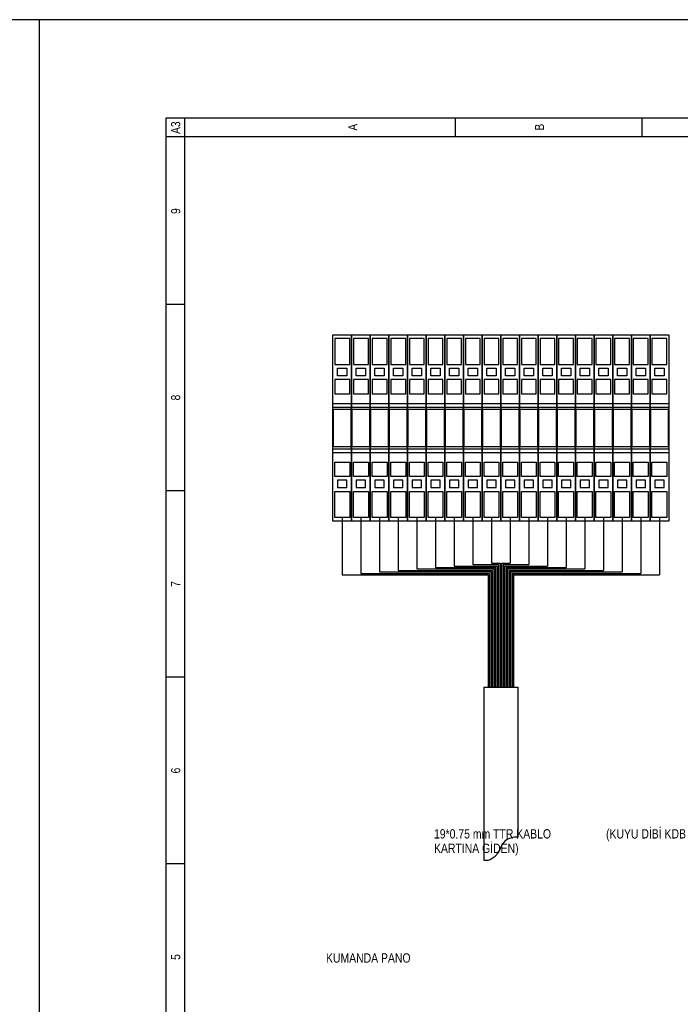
# Model space of a CAD drawing. Header units: centimetres. Extents: x 0 to 14545, y -30 to 2970.
# Tile 30 of 33: x 12380 to 12715, y 2471 to 2970. Entities that reach past the tile are written whole.
import ezdxf
from ezdxf.enums import TextEntityAlignment as Align

# ---------------------------------------------------------------- set-up
doc = ezdxf.new("R2010")
doc.units = ezdxf.units.CM
for name, color, linetype in [('ASN-CERCEVE', 7, 'CONTINUOUS'), ('ASN-ELEKTRIK', 3, 'CONTINUOUS'), ('ASN-ELEKTRIK-YAZI', 4, 'CONTINUOUS')]:
    doc.layers.add(name, color=color, linetype=linetype)
doc.styles.get("Standard").update_dxf_attribs({"font": 'arial.ttf', "width": 0.8})

msp = doc.modelspace()

# ---------------------------------------------------------------- linework, layer by layer
at = {"layer": 'ASN-CERCEVE'}
msp.add_line((12390, 0), (12390, 2970), dxfattribs=at)
for points in [[(0, 0), (14545, 0), (14545, 2970), (0, 2970)], [(100, 0), (14520, 0), (14520, 2970), (100, 2970)]]:
    msp.add_lwpolyline(points, close=True, dxfattribs=at)
at = {"layer": 'ASN-ELEKTRIK'}
for p, q in [((12454.2, 1974.44), (12454.2, 2920.2)), ((12454.2, 2920.2), (13120.95, 2920.2)), ((12463.66, 1983.9), (12463.66, 2920.2)), ((12600.79, 2920.2), (12600.79, 2910.74)), ((12695.37, 2920.2), (12695.37, 2910.74)), ((12454.2, 2910.74), (13083.12, 2910.74)), ((12463.66, 2825.62), (12454.2, 2825.62)), ((12538.79, 2810.21), (12548.24, 2810.21)), ((12538.79, 2715.63), (12538.79, 2810.21)), ((12539.73, 2808.32), (12539.73, 2795.08)), ((12547.3, 2808.32), (12539.73, 2808.32)), ((12547.3, 2795.08), (12547.3, 2808.32)), ((12548.24, 2810.21), (12557.7, 2810.21)), ((12548.24, 2715.63), (12548.24, 2810.21)), ((12548.24, 2810.21), (12548.24, 2715.63)), ((12549.19, 2808.32), (12549.19, 2795.08)), ((12556.76, 2808.32), (12549.19, 2808.32)), ((12556.76, 2795.08), (12556.76, 2808.32)), ((12557.7, 2810.21), (12567.16, 2810.21)), ((12557.7, 2715.63), (12557.7, 2810.21)), ((12557.7, 2810.21), (12557.7, 2715.63)), ((12558.65, 2808.32), (12558.65, 2795.08)), ((12566.21, 2808.32), (12558.65, 2808.32)), ((12566.21, 2795.08), (12566.21, 2808.32)), ((12567.16, 2810.21), (12576.62, 2810.21)), ((12567.16, 2715.63), (12567.16, 2810.21)), ((12567.16, 2810.21), (12567.16, 2715.63)), ((12568.11, 2808.32), (12568.11, 2795.08)), ((12575.67, 2808.32), (12568.11, 2808.32)), ((12575.67, 2795.08), (12575.67, 2808.32)), ((12576.62, 2810.21), (12586.07, 2810.21)), ((12576.62, 2715.63), (12576.62, 2810.21)), ((12576.62, 2810.21), (12576.62, 2715.63)), ((12577.56, 2808.32), (12577.56, 2795.08)), ((12585.13, 2808.32), (12577.56, 2808.32)), ((12585.13, 2795.08), (12585.13, 2808.32)), ((12586.07, 2810.21), (12595.53, 2810.21)), ((12586.07, 2715.63), (12586.07, 2810.21)), ((12586.07, 2810.21), (12586.07, 2715.63)), ((12587.02, 2808.32), (12587.02, 2795.08)), ((12594.59, 2808.32), (12587.02, 2808.32)), ((12594.59, 2795.08), (12594.59, 2808.32)), ((12595.53, 2810.21), (12604.99, 2810.21)), ((12595.53, 2715.63), (12595.53, 2810.21)), ((12595.53, 2810.21), (12595.53, 2715.63)), ((12596.48, 2808.32), (12596.48, 2795.08)), ((12604.04, 2808.32), (12596.48, 2808.32)), ((12604.04, 2795.08), (12604.04, 2808.32)), ((12604.99, 2810.21), (12614.45, 2810.21)), ((12604.99, 2715.63), (12604.99, 2810.21)), ((12604.99, 2810.21), (12604.99, 2715.63)), ((12605.94, 2808.32), (12605.94, 2795.08)), ((12613.5, 2808.32), (12605.94, 2808.32)), ((12613.5, 2795.08), (12613.5, 2808.32)), ((12614.45, 2810.21), (12623.91, 2810.21)), ((12614.45, 2715.63), (12614.45, 2810.21)), ((12614.45, 2810.21), (12614.45, 2715.63)), ((12615.39, 2808.32), (12615.39, 2795.08)), ((12622.96, 2808.32), (12615.39, 2808.32)), ((12622.96, 2795.08), (12622.96, 2808.32)), ((12623.91, 2810.21), (12633.36, 2810.21)), ((12623.91, 2715.63), (12623.91, 2810.21)), ((12623.91, 2810.21), (12623.91, 2715.63)), ((12624.85, 2808.32), (12624.85, 2795.08)), ((12632.42, 2808.32), (12624.85, 2808.32)), ((12632.42, 2795.08), (12632.42, 2808.32)), ((12633.36, 2810.21), (12642.82, 2810.21)), ((12633.36, 2715.63), (12633.36, 2810.21)), ((12633.36, 2810.21), (12633.36, 2715.63)), ((12634.31, 2808.32), (12634.31, 2795.08)), ((12641.87, 2808.32), (12634.31, 2808.32)), ((12641.87, 2795.08), (12641.87, 2808.32)), ((12642.82, 2810.21), (12652.28, 2810.21)), ((12642.82, 2715.63), (12642.82, 2810.21)), ((12642.82, 2810.21), (12642.82, 2715.63)), ((12643.77, 2808.32), (12643.77, 2795.08)), ((12651.33, 2808.32), (12643.77, 2808.32)), ((12651.33, 2795.08), (12651.33, 2808.32)), ((12652.28, 2810.21), (12661.74, 2810.21)), ((12652.28, 2715.63), (12652.28, 2810.21)), ((12652.28, 2810.21), (12652.28, 2715.63)), ((12653.22, 2808.32), (12653.22, 2795.08)), ((12660.79, 2808.32), (12653.22, 2808.32)), ((12660.79, 2795.08), (12660.79, 2808.32)), ((12661.74, 2810.21), (12671.19, 2810.21)), ((12661.74, 2715.63), (12661.74, 2810.21)), ((12661.74, 2810.21), (12661.74, 2715.63)), ((12662.68, 2808.32), (12662.68, 2795.08)), ((12670.25, 2808.32), (12662.68, 2808.32)), ((12670.25, 2795.08), (12670.25, 2808.32)), ((12671.19, 2810.21), (12680.65, 2810.21)), ((12671.19, 2715.63), (12671.19, 2810.21)), ((12671.19, 2810.21), (12671.19, 2715.63)), ((12672.14, 2808.32), (12672.14, 2795.08)), ((12679.7, 2808.32), (12672.14, 2808.32)), ((12679.7, 2795.08), (12679.7, 2808.32)), ((12680.65, 2810.21), (12690.11, 2810.21)), ((12680.65, 2715.63), (12680.65, 2810.21)), ((12680.65, 2810.21), (12680.65, 2715.63)), ((12681.6, 2808.32), (12681.6, 2795.08)), ((12689.16, 2808.32), (12681.6, 2808.32)), ((12689.16, 2795.08), (12689.16, 2808.32)), ((12690.11, 2810.21), (12699.57, 2810.21)), ((12690.11, 2715.63), (12690.11, 2810.21)), ((12690.11, 2810.21), (12690.11, 2715.63)), ((12691.05, 2808.32), (12691.05, 2795.08)), ((12698.62, 2808.32), (12691.05, 2808.32)), ((12698.62, 2795.08), (12698.62, 2808.32)), ((12699.57, 2810.21), (12709.02, 2810.21)), ((12699.57, 2715.63), (12699.57, 2810.21)), ((12699.57, 2810.21), (12699.57, 2715.63)), ((12700.51, 2808.32), (12700.51, 2795.08)), ((12708.08, 2808.32), (12700.51, 2808.32)), ((12708.08, 2795.08), (12708.08, 2808.32)), ((12709.02, 2810.21), (12709.02, 2715.63)), ((12539.73, 2795.08), (12547.3, 2795.08)), ((12541.15, 2793.18), (12545.88, 2793.18)), ((12541.15, 2789.4), (12541.15, 2793.18)), ((12545.88, 2793.18), (12545.88, 2789.4)), ((12549.19, 2795.08), (12556.76, 2795.08)), ((12550.61, 2793.18), (12555.34, 2793.18)), ((12550.61, 2789.4), (12550.61, 2793.18)), ((12555.34, 2793.18), (12555.34, 2789.4)), ((12558.65, 2795.08), (12566.21, 2795.08)), ((12560.07, 2793.18), (12564.8, 2793.18)), ((12560.07, 2789.4), (12560.07, 2793.18)), ((12564.8, 2793.18), (12564.8, 2789.4)), ((12568.11, 2795.08), (12575.67, 2795.08)), ((12569.52, 2793.18), (12574.25, 2793.18)), ((12569.52, 2789.4), (12569.52, 2793.18)), ((12574.25, 2793.18), (12574.25, 2789.4)), ((12577.56, 2795.08), (12585.13, 2795.08)), ((12578.98, 2793.18), (12583.71, 2793.18)), ((12578.98, 2789.4), (12578.98, 2793.18)), ((12583.71, 2793.18), (12583.71, 2789.4)), ((12587.02, 2795.08), (12594.59, 2795.08)), ((12588.44, 2793.18), (12593.17, 2793.18)), ((12588.44, 2789.4), (12588.44, 2793.18)), ((12593.17, 2793.18), (12593.17, 2789.4)), ((12596.48, 2795.08), (12604.04, 2795.08)), ((12597.9, 2793.18), (12602.63, 2793.18)), ((12597.9, 2789.4), (12597.9, 2793.18)), ((12602.63, 2793.18), (12602.63, 2789.4)), ((12605.94, 2795.08), (12613.5, 2795.08)), ((12607.35, 2793.18), (12612.08, 2793.18)), ((12607.35, 2789.4), (12607.35, 2793.18)), ((12612.08, 2793.18), (12612.08, 2789.4)), ((12615.39, 2795.08), (12622.96, 2795.08)), ((12616.81, 2793.18), (12621.54, 2793.18)), ((12616.81, 2789.4), (12616.81, 2793.18)), ((12621.54, 2793.18), (12621.54, 2789.4)), ((12624.85, 2795.08), (12632.42, 2795.08)), ((12626.27, 2793.18), (12631, 2793.18)), ((12626.27, 2789.4), (12626.27, 2793.18)), ((12631, 2793.18), (12631, 2789.4)), ((12634.31, 2795.08), (12641.87, 2795.08)), ((12635.73, 2793.18), (12640.46, 2793.18)), ((12635.73, 2789.4), (12635.73, 2793.18)), ((12640.46, 2793.18), (12640.46, 2789.4)), ((12643.77, 2795.08), (12651.33, 2795.08)), ((12645.18, 2793.18), (12649.91, 2793.18)), ((12645.18, 2789.4), (12645.18, 2793.18)), ((12649.91, 2793.18), (12649.91, 2789.4)), ((12653.22, 2795.08), (12660.79, 2795.08)), ((12654.64, 2793.18), (12659.37, 2793.18)), ((12654.64, 2789.4), (12654.64, 2793.18)), ((12659.37, 2793.18), (12659.37, 2789.4)), ((12662.68, 2795.08), (12670.25, 2795.08)), ((12664.1, 2793.18), (12668.83, 2793.18)), ((12664.1, 2789.4), (12664.1, 2793.18)), ((12668.83, 2793.18), (12668.83, 2789.4)), ((12672.14, 2795.08), (12679.7, 2795.08)), ((12673.56, 2793.18), (12678.29, 2793.18)), ((12673.56, 2789.4), (12673.56, 2793.18)), ((12678.29, 2793.18), (12678.29, 2789.4)), ((12681.6, 2795.08), (12689.16, 2795.08)), ((12683.01, 2793.18), (12687.74, 2793.18)), ((12683.01, 2789.4), (12683.01, 2793.18)), ((12687.74, 2793.18), (12687.74, 2789.4)), ((12691.05, 2795.08), (12698.62, 2795.08)), ((12692.47, 2793.18), (12697.2, 2793.18)), ((12692.47, 2789.4), (12692.47, 2793.18)), ((12697.2, 2793.18), (12697.2, 2789.4)), ((12700.51, 2795.08), (12708.08, 2795.08)), ((12701.93, 2793.18), (12706.66, 2793.18)), ((12701.93, 2789.4), (12701.93, 2793.18)), ((12706.66, 2793.18), (12706.66, 2789.4)), ((12547.3, 2787.51), (12539.73, 2787.51)), ((12539.73, 2787.51), (12539.73, 2780.32)), ((12545.88, 2789.4), (12541.15, 2789.4)), ((12547.3, 2780.32), (12547.3, 2787.51)), ((12556.76, 2787.51), (12549.19, 2787.51)), ((12549.19, 2787.51), (12549.19, 2780.32)), ((12555.34, 2789.4), (12550.61, 2789.4)), ((12556.76, 2780.32), (12556.76, 2787.51)), ((12566.21, 2787.51), (12558.65, 2787.51)), ((12558.65, 2787.51), (12558.65, 2780.32)), ((12564.8, 2789.4), (12560.07, 2789.4)), ((12566.21, 2780.32), (12566.21, 2787.51)), ((12575.67, 2787.51), (12568.11, 2787.51)), ((12568.11, 2787.51), (12568.11, 2780.32)), ((12574.25, 2789.4), (12569.52, 2789.4)), ((12575.67, 2780.32), (12575.67, 2787.51)), ((12585.13, 2787.51), (12577.56, 2787.51)), ((12577.56, 2787.51), (12577.56, 2780.32)), ((12583.71, 2789.4), (12578.98, 2789.4)), ((12585.13, 2780.32), (12585.13, 2787.51)), ((12594.59, 2787.51), (12587.02, 2787.51)), ((12587.02, 2787.51), (12587.02, 2780.32)), ((12593.17, 2789.4), (12588.44, 2789.4)), ((12594.59, 2780.32), (12594.59, 2787.51)), ((12604.04, 2787.51), (12596.48, 2787.51)), ((12596.48, 2787.51), (12596.48, 2780.32)), ((12602.63, 2789.4), (12597.9, 2789.4)), ((12604.04, 2780.32), (12604.04, 2787.51)), ((12613.5, 2787.51), (12605.94, 2787.51)), ((12605.94, 2787.51), (12605.94, 2780.32)), ((12612.08, 2789.4), (12607.35, 2789.4)), ((12613.5, 2780.32), (12613.5, 2787.51)), ((12622.96, 2787.51), (12615.39, 2787.51)), ((12615.39, 2787.51), (12615.39, 2780.32)), ((12621.54, 2789.4), (12616.81, 2789.4)), ((12622.96, 2780.32), (12622.96, 2787.51)), ((12632.42, 2787.51), (12624.85, 2787.51)), ((12624.85, 2787.51), (12624.85, 2780.32)), ((12631, 2789.4), (12626.27, 2789.4)), ((12632.42, 2780.32), (12632.42, 2787.51)), ((12641.87, 2787.51), (12634.31, 2787.51)), ((12634.31, 2787.51), (12634.31, 2780.32)), ((12640.46, 2789.4), (12635.73, 2789.4)), ((12641.87, 2780.32), (12641.87, 2787.51)), ((12651.33, 2787.51), (12643.77, 2787.51)), ((12643.77, 2787.51), (12643.77, 2780.32)), ((12649.91, 2789.4), (12645.18, 2789.4)), ((12651.33, 2780.32), (12651.33, 2787.51)), ((12660.79, 2787.51), (12653.22, 2787.51)), ((12653.22, 2787.51), (12653.22, 2780.32)), ((12659.37, 2789.4), (12654.64, 2789.4)), ((12660.79, 2780.32), (12660.79, 2787.51)), ((12670.25, 2787.51), (12662.68, 2787.51)), ((12662.68, 2787.51), (12662.68, 2780.32)), ((12668.83, 2789.4), (12664.1, 2789.4)), ((12670.25, 2780.32), (12670.25, 2787.51)), ((12679.7, 2787.51), (12672.14, 2787.51)), ((12672.14, 2787.51), (12672.14, 2780.32)), ((12678.29, 2789.4), (12673.56, 2789.4)), ((12679.7, 2780.32), (12679.7, 2787.51)), ((12689.16, 2787.51), (12681.6, 2787.51)), ((12681.6, 2787.51), (12681.6, 2780.32)), ((12687.74, 2789.4), (12683.01, 2789.4)), ((12689.16, 2780.32), (12689.16, 2787.51)), ((12698.62, 2787.51), (12691.05, 2787.51)), ((12691.05, 2787.51), (12691.05, 2780.32)), ((12697.2, 2789.4), (12692.47, 2789.4)), ((12698.62, 2780.32), (12698.62, 2787.51)), ((12708.08, 2787.51), (12700.51, 2787.51)), ((12700.51, 2787.51), (12700.51, 2780.32)), ((12706.66, 2789.4), (12701.93, 2789.4)), ((12708.08, 2780.32), (12708.08, 2787.51)), ((12539.73, 2780.32), (12547.3, 2780.32)), ((12549.19, 2780.32), (12556.76, 2780.32)), ((12558.65, 2780.32), (12566.21, 2780.32)), ((12568.11, 2780.32), (12575.67, 2780.32)), ((12577.56, 2780.32), (12585.13, 2780.32)), ((12587.02, 2780.32), (12594.59, 2780.32)), ((12596.48, 2780.32), (12604.04, 2780.32)), ((12605.94, 2780.32), (12613.5, 2780.32)), ((12615.39, 2780.32), (12622.96, 2780.32)), ((12624.85, 2780.32), (12632.42, 2780.32)), ((12634.31, 2780.32), (12641.87, 2780.32)), ((12643.77, 2780.32), (12651.33, 2780.32)), ((12653.22, 2780.32), (12660.79, 2780.32)), ((12662.68, 2780.32), (12670.25, 2780.32)), ((12672.14, 2780.32), (12679.7, 2780.32)), ((12681.6, 2780.32), (12689.16, 2780.32)), ((12691.05, 2780.32), (12698.62, 2780.32)), ((12700.51, 2780.32), (12708.08, 2780.32)), ((12538.79, 2775.4), (12548.24, 2775.4)), ((12538.79, 2773.51), (12548.24, 2773.51)), ((12538.98, 2772.38), (12538.98, 2753.46)), ((12548.06, 2772.38), (12538.98, 2772.38)), ((12548.06, 2753.46), (12548.06, 2772.38)), ((12548.24, 2775.4), (12557.7, 2775.4)), ((12548.24, 2773.51), (12557.7, 2773.51)), ((12548.43, 2772.38), (12548.43, 2753.46)), ((12557.51, 2772.38), (12548.43, 2772.38)), ((12557.51, 2753.46), (12557.51, 2772.38)), ((12557.7, 2775.4), (12567.16, 2775.4)), ((12557.7, 2773.51), (12567.16, 2773.51)), ((12557.89, 2772.38), (12557.89, 2753.46)), ((12566.97, 2772.38), (12557.89, 2772.38)), ((12566.97, 2753.46), (12566.97, 2772.38)), ((12567.16, 2775.4), (12576.62, 2775.4)), ((12567.16, 2773.51), (12576.62, 2773.51)), ((12567.35, 2772.38), (12567.35, 2753.46)), ((12576.43, 2772.38), (12567.35, 2772.38)), ((12576.43, 2753.46), (12576.43, 2772.38)), ((12576.62, 2775.4), (12586.07, 2775.4)), ((12576.62, 2773.51), (12586.07, 2773.51)), ((12576.81, 2772.38), (12576.81, 2753.46)), ((12585.89, 2772.38), (12576.81, 2772.38)), ((12585.89, 2753.46), (12585.89, 2772.38)), ((12586.07, 2775.4), (12595.53, 2775.4)), ((12586.07, 2773.51), (12595.53, 2773.51)), ((12586.26, 2772.38), (12586.26, 2753.46)), ((12595.34, 2772.38), (12586.26, 2772.38)), ((12595.34, 2753.46), (12595.34, 2772.38)), ((12595.53, 2775.4), (12604.99, 2775.4)), ((12595.53, 2773.51), (12604.99, 2773.51)), ((12595.72, 2772.38), (12595.72, 2753.46)), ((12604.8, 2772.38), (12595.72, 2772.38)), ((12604.8, 2753.46), (12604.8, 2772.38)), ((12604.99, 2775.4), (12614.45, 2775.4)), ((12604.99, 2773.51), (12614.45, 2773.51)), ((12605.18, 2772.38), (12605.18, 2753.46)), ((12614.26, 2772.38), (12605.18, 2772.38)), ((12614.26, 2753.46), (12614.26, 2772.38)), ((12614.45, 2775.4), (12623.91, 2775.4)), ((12614.45, 2773.51), (12623.91, 2773.51)), ((12614.64, 2772.38), (12614.64, 2753.46)), ((12623.72, 2772.38), (12614.64, 2772.38)), ((12623.72, 2753.46), (12623.72, 2772.38)), ((12623.91, 2775.4), (12633.36, 2775.4)), ((12623.91, 2773.51), (12633.36, 2773.51)), ((12624.09, 2772.38), (12624.09, 2753.46)), ((12633.17, 2772.38), (12624.09, 2772.38)), ((12633.17, 2753.46), (12633.17, 2772.38)), ((12633.36, 2775.4), (12642.82, 2775.4)), ((12633.36, 2773.51), (12642.82, 2773.51)), ((12633.55, 2772.38), (12633.55, 2753.46)), ((12642.63, 2772.38), (12633.55, 2772.38)), ((12642.63, 2753.46), (12642.63, 2772.38)), ((12642.82, 2775.4), (12652.28, 2775.4)), ((12642.82, 2773.51), (12652.28, 2773.51)), ((12643.01, 2772.38), (12643.01, 2753.46)), ((12652.09, 2772.38), (12643.01, 2772.38)), ((12652.09, 2753.46), (12652.09, 2772.38)), ((12652.28, 2775.4), (12661.74, 2775.4)), ((12652.28, 2773.51), (12661.74, 2773.51)), ((12652.47, 2772.38), (12652.47, 2753.46)), ((12661.55, 2772.38), (12652.47, 2772.38)), ((12661.55, 2753.46), (12661.55, 2772.38)), ((12661.74, 2775.4), (12671.19, 2775.4)), ((12661.74, 2773.51), (12671.19, 2773.51)), ((12661.92, 2772.38), (12661.92, 2753.46)), ((12671, 2772.38), (12661.92, 2772.38)), ((12671, 2753.46), (12671, 2772.38)), ((12671.19, 2775.4), (12680.65, 2775.4)), ((12671.19, 2773.51), (12680.65, 2773.51)), ((12671.38, 2772.38), (12671.38, 2753.46)), ((12680.46, 2772.38), (12671.38, 2772.38)), ((12680.46, 2753.46), (12680.46, 2772.38)), ((12680.65, 2775.4), (12690.11, 2775.4)), ((12680.65, 2773.51), (12690.11, 2773.51)), ((12680.84, 2772.38), (12680.84, 2753.46)), ((12689.92, 2772.38), (12680.84, 2772.38)), ((12689.92, 2753.46), (12689.92, 2772.38)), ((12690.11, 2775.4), (12699.57, 2775.4)), ((12690.11, 2773.51), (12699.57, 2773.51)), ((12690.3, 2772.38), (12690.3, 2753.46)), ((12699.38, 2772.38), (12690.3, 2772.38)), ((12699.38, 2753.46), (12699.38, 2772.38)), ((12699.57, 2775.4), (12709.02, 2775.4)), ((12699.57, 2773.51), (12709.02, 2773.51)), ((12699.75, 2772.38), (12699.75, 2753.46)), ((12708.83, 2772.38), (12699.75, 2772.38)), ((12708.83, 2753.46), (12708.83, 2772.38)), ((12538.79, 2752.33), (12548.24, 2752.33)), ((12538.98, 2753.46), (12548.06, 2753.46)), ((12548.24, 2752.33), (12557.7, 2752.33)), ((12548.43, 2753.46), (12557.51, 2753.46)), ((12557.7, 2752.33), (12567.16, 2752.33)), ((12557.89, 2753.46), (12566.97, 2753.46)), ((12567.16, 2752.33), (12576.62, 2752.33)), ((12567.35, 2753.46), (12576.43, 2753.46)), ((12576.62, 2752.33), (12586.07, 2752.33)), ((12576.81, 2753.46), (12585.89, 2753.46)), ((12586.07, 2752.33), (12595.53, 2752.33)), ((12586.26, 2753.46), (12595.34, 2753.46)), ((12595.53, 2752.33), (12604.99, 2752.33)), ((12595.72, 2753.46), (12604.8, 2753.46)), ((12604.99, 2752.33), (12614.45, 2752.33)), ((12605.18, 2753.46), (12614.26, 2753.46)), ((12614.45, 2752.33), (12623.91, 2752.33)), ((12614.64, 2753.46), (12623.72, 2753.46)), ((12623.91, 2752.33), (12633.36, 2752.33)), ((12624.09, 2753.46), (12633.17, 2753.46)), ((12633.36, 2752.33), (12642.82, 2752.33)), ((12633.55, 2753.46), (12642.63, 2753.46)), ((12642.82, 2752.33), (12652.28, 2752.33)), ((12643.01, 2753.46), (12652.09, 2753.46)), ((12652.28, 2752.33), (12661.74, 2752.33)), ((12652.47, 2753.46), (12661.55, 2753.46)), ((12661.74, 2752.33), (12671.19, 2752.33)), ((12661.92, 2753.46), (12671, 2753.46)), ((12671.19, 2752.33), (12680.65, 2752.33)), ((12671.38, 2753.46), (12680.46, 2753.46)), ((12680.65, 2752.33), (12690.11, 2752.33)), ((12680.84, 2753.46), (12689.92, 2753.46)), ((12690.11, 2752.33), (12699.57, 2752.33)), ((12690.3, 2753.46), (12699.38, 2753.46)), ((12699.57, 2752.33), (12709.02, 2752.33)), ((12699.75, 2753.46), (12708.83, 2753.46)), ((12538.79, 2750.44), (12548.24, 2750.44)), ((12548.24, 2750.44), (12557.7, 2750.44)), ((12557.7, 2750.44), (12567.16, 2750.44)), ((12567.16, 2750.44), (12576.62, 2750.44)), ((12576.62, 2750.44), (12586.07, 2750.44)), ((12586.07, 2750.44), (12595.53, 2750.44)), ((12595.53, 2750.44), (12604.99, 2750.44)), ((12604.99, 2750.44), (12614.45, 2750.44)), ((12614.45, 2750.44), (12623.91, 2750.44)), ((12623.91, 2750.44), (12633.36, 2750.44)), ((12633.36, 2750.44), (12642.82, 2750.44)), ((12642.82, 2750.44), (12652.28, 2750.44)), ((12652.28, 2750.44), (12661.74, 2750.44)), ((12661.74, 2750.44), (12671.19, 2750.44)), ((12671.19, 2750.44), (12680.65, 2750.44)), ((12680.65, 2750.44), (12690.11, 2750.44)), ((12690.11, 2750.44), (12699.57, 2750.44)), ((12699.57, 2750.44), (12709.02, 2750.44)), ((12539.73, 2745.52), (12547.3, 2745.52)), ((12539.73, 2738.33), (12539.73, 2745.52)), ((12547.3, 2745.52), (12547.3, 2738.33)), ((12549.19, 2745.52), (12556.76, 2745.52)), ((12549.19, 2738.33), (12549.19, 2745.52)), ((12556.76, 2745.52), (12556.76, 2738.33)), ((12558.65, 2745.52), (12566.21, 2745.52)), ((12558.65, 2738.33), (12558.65, 2745.52)), ((12566.21, 2745.52), (12566.21, 2738.33)), ((12568.11, 2745.52), (12575.67, 2745.52)), ((12568.11, 2738.33), (12568.11, 2745.52)), ((12575.67, 2745.52), (12575.67, 2738.33)), ((12577.56, 2745.52), (12585.13, 2745.52)), ((12577.56, 2738.33), (12577.56, 2745.52)), ((12585.13, 2745.52), (12585.13, 2738.33)), ((12587.02, 2745.52), (12594.59, 2745.52)), ((12587.02, 2738.33), (12587.02, 2745.52)), ((12594.59, 2745.52), (12594.59, 2738.33)), ((12596.48, 2745.52), (12604.04, 2745.52)), ((12596.48, 2738.33), (12596.48, 2745.52)), ((12604.04, 2745.52), (12604.04, 2738.33)), ((12605.94, 2745.52), (12613.5, 2745.52)), ((12605.94, 2738.33), (12605.94, 2745.52)), ((12613.5, 2745.52), (12613.5, 2738.33)), ((12615.39, 2745.52), (12622.96, 2745.52)), ((12615.39, 2738.33), (12615.39, 2745.52)), ((12622.96, 2745.52), (12622.96, 2738.33)), ((12624.85, 2745.52), (12632.42, 2745.52)), ((12624.85, 2738.33), (12624.85, 2745.52)), ((12632.42, 2745.52), (12632.42, 2738.33)), ((12634.31, 2745.52), (12641.87, 2745.52)), ((12634.31, 2738.33), (12634.31, 2745.52)), ((12641.87, 2745.52), (12641.87, 2738.33)), ((12643.77, 2745.52), (12651.33, 2745.52)), ((12643.77, 2738.33), (12643.77, 2745.52)), ((12651.33, 2745.52), (12651.33, 2738.33)), ((12653.22, 2745.52), (12660.79, 2745.52)), ((12653.22, 2738.33), (12653.22, 2745.52)), ((12660.79, 2745.52), (12660.79, 2738.33)), ((12662.68, 2745.52), (12670.25, 2745.52)), ((12662.68, 2738.33), (12662.68, 2745.52)), ((12670.25, 2745.52), (12670.25, 2738.33)), ((12672.14, 2745.52), (12679.7, 2745.52)), ((12672.14, 2738.33), (12672.14, 2745.52)), ((12679.7, 2745.52), (12679.7, 2738.33)), ((12681.6, 2745.52), (12689.16, 2745.52)), ((12681.6, 2738.33), (12681.6, 2745.52)), ((12689.16, 2745.52), (12689.16, 2738.33)), ((12691.05, 2745.52), (12698.62, 2745.52)), ((12691.05, 2738.33), (12691.05, 2745.52)), ((12698.62, 2745.52), (12698.62, 2738.33)), ((12700.51, 2745.52), (12708.08, 2745.52)), ((12700.51, 2738.33), (12700.51, 2745.52)), ((12708.08, 2745.52), (12708.08, 2738.33)), ((12547.3, 2738.33), (12539.73, 2738.33)), ((12556.76, 2738.33), (12549.19, 2738.33)), ((12566.21, 2738.33), (12558.65, 2738.33)), ((12575.67, 2738.33), (12568.11, 2738.33)), ((12585.13, 2738.33), (12577.56, 2738.33)), ((12594.59, 2738.33), (12587.02, 2738.33)), ((12604.04, 2738.33), (12596.48, 2738.33)), ((12613.5, 2738.33), (12605.94, 2738.33)), ((12622.96, 2738.33), (12615.39, 2738.33)), ((12632.42, 2738.33), (12624.85, 2738.33)), ((12641.87, 2738.33), (12634.31, 2738.33)), ((12651.33, 2738.33), (12643.77, 2738.33)), ((12660.79, 2738.33), (12653.22, 2738.33)), ((12670.25, 2738.33), (12662.68, 2738.33)), ((12679.7, 2738.33), (12672.14, 2738.33)), ((12689.16, 2738.33), (12681.6, 2738.33)), ((12698.62, 2738.33), (12691.05, 2738.33)), ((12708.08, 2738.33), (12700.51, 2738.33)), ((12545.88, 2736.44), (12541.15, 2736.44)), ((12541.15, 2736.44), (12541.15, 2732.66)), ((12541.15, 2732.66), (12545.88, 2732.66)), ((12545.88, 2732.66), (12545.88, 2736.44)), ((12555.34, 2736.44), (12550.61, 2736.44)), ((12550.61, 2736.44), (12550.61, 2732.66)), ((12550.61, 2732.66), (12555.34, 2732.66)), ((12555.34, 2732.66), (12555.34, 2736.44)), ((12564.8, 2736.44), (12560.07, 2736.44)), ((12560.07, 2736.44), (12560.07, 2732.66)), ((12560.07, 2732.66), (12564.8, 2732.66)), ((12564.8, 2732.66), (12564.8, 2736.44)), ((12574.25, 2736.44), (12569.52, 2736.44)), ((12569.52, 2736.44), (12569.52, 2732.66)), ((12569.52, 2732.66), (12574.25, 2732.66)), ((12574.25, 2732.66), (12574.25, 2736.44)), ((12583.71, 2736.44), (12578.98, 2736.44)), ((12578.98, 2736.44), (12578.98, 2732.66)), ((12578.98, 2732.66), (12583.71, 2732.66)), ((12583.71, 2732.66), (12583.71, 2736.44)), ((12593.17, 2736.44), (12588.44, 2736.44)), ((12588.44, 2736.44), (12588.44, 2732.66)), ((12588.44, 2732.66), (12593.17, 2732.66)), ((12593.17, 2732.66), (12593.17, 2736.44)), ((12602.63, 2736.44), (12597.9, 2736.44)), ((12597.9, 2736.44), (12597.9, 2732.66)), ((12597.9, 2732.66), (12602.63, 2732.66)), ((12602.63, 2732.66), (12602.63, 2736.44)), ((12612.08, 2736.44), (12607.35, 2736.44)), ((12607.35, 2736.44), (12607.35, 2732.66)), ((12607.35, 2732.66), (12612.08, 2732.66)), ((12612.08, 2732.66), (12612.08, 2736.44)), ((12621.54, 2736.44), (12616.81, 2736.44)), ((12616.81, 2736.44), (12616.81, 2732.66)), ((12616.81, 2732.66), (12621.54, 2732.66)), ((12621.54, 2732.66), (12621.54, 2736.44)), ((12631, 2736.44), (12626.27, 2736.44)), ((12626.27, 2736.44), (12626.27, 2732.66)), ((12626.27, 2732.66), (12631, 2732.66)), ((12631, 2732.66), (12631, 2736.44)), ((12640.46, 2736.44), (12635.73, 2736.44)), ((12635.73, 2736.44), (12635.73, 2732.66)), ((12635.73, 2732.66), (12640.46, 2732.66)), ((12640.46, 2732.66), (12640.46, 2736.44)), ((12649.91, 2736.44), (12645.18, 2736.44)), ((12645.18, 2736.44), (12645.18, 2732.66)), ((12645.18, 2732.66), (12649.91, 2732.66)), ((12649.91, 2732.66), (12649.91, 2736.44)), ((12659.37, 2736.44), (12654.64, 2736.44)), ((12654.64, 2736.44), (12654.64, 2732.66)), ((12654.64, 2732.66), (12659.37, 2732.66)), ((12659.37, 2732.66), (12659.37, 2736.44)), ((12668.83, 2736.44), (12664.1, 2736.44)), ((12664.1, 2736.44), (12664.1, 2732.66)), ((12664.1, 2732.66), (12668.83, 2732.66)), ((12668.83, 2732.66), (12668.83, 2736.44)), ((12678.29, 2736.44), (12673.56, 2736.44)), ((12673.56, 2736.44), (12673.56, 2732.66)), ((12673.56, 2732.66), (12678.29, 2732.66)), ((12678.29, 2732.66), (12678.29, 2736.44)), ((12687.74, 2736.44), (12683.01, 2736.44)), ((12683.01, 2736.44), (12683.01, 2732.66)), ((12683.01, 2732.66), (12687.74, 2732.66)), ((12687.74, 2732.66), (12687.74, 2736.44)), ((12697.2, 2736.44), (12692.47, 2736.44)), ((12692.47, 2736.44), (12692.47, 2732.66)), ((12692.47, 2732.66), (12697.2, 2732.66)), ((12697.2, 2732.66), (12697.2, 2736.44)), ((12706.66, 2736.44), (12701.93, 2736.44)), ((12701.93, 2736.44), (12701.93, 2732.66)), ((12701.93, 2732.66), (12706.66, 2732.66)), ((12706.66, 2732.66), (12706.66, 2736.44)), ((12463.66, 2731.05), (12454.2, 2731.05)), ((12539.73, 2717.52), (12539.73, 2730.76)), ((12539.73, 2730.76), (12547.3, 2730.76)), ((12547.3, 2730.76), (12547.3, 2717.52)), ((12549.19, 2717.52), (12549.19, 2730.76)), ((12549.19, 2730.76), (12556.76, 2730.76)), ((12556.76, 2730.76), (12556.76, 2717.52)), ((12558.65, 2717.52), (12558.65, 2730.76)), ((12558.65, 2730.76), (12566.21, 2730.76)), ((12566.21, 2730.76), (12566.21, 2717.52)), ((12568.11, 2717.52), (12568.11, 2730.76)), ((12568.11, 2730.76), (12575.67, 2730.76)), ((12575.67, 2730.76), (12575.67, 2717.52)), ((12577.56, 2717.52), (12577.56, 2730.76)), ((12577.56, 2730.76), (12585.13, 2730.76)), ((12585.13, 2730.76), (12585.13, 2717.52)), ((12587.02, 2717.52), (12587.02, 2730.76)), ((12587.02, 2730.76), (12594.59, 2730.76)), ((12594.59, 2730.76), (12594.59, 2717.52)), ((12596.48, 2717.52), (12596.48, 2730.76)), ((12596.48, 2730.76), (12604.04, 2730.76)), ((12604.04, 2730.76), (12604.04, 2717.52)), ((12605.94, 2717.52), (12605.94, 2730.76)), ((12605.94, 2730.76), (12613.5, 2730.76)), ((12613.5, 2730.76), (12613.5, 2717.52)), ((12615.39, 2717.52), (12615.39, 2730.76)), ((12615.39, 2730.76), (12622.96, 2730.76)), ((12622.96, 2730.76), (12622.96, 2717.52)), ((12624.85, 2717.52), (12624.85, 2730.76)), ((12624.85, 2730.76), (12632.42, 2730.76)), ((12632.42, 2730.76), (12632.42, 2717.52)), ((12634.31, 2717.52), (12634.31, 2730.76)), ((12634.31, 2730.76), (12641.87, 2730.76)), ((12641.87, 2730.76), (12641.87, 2717.52)), ((12643.77, 2717.52), (12643.77, 2730.76)), ((12643.77, 2730.76), (12651.33, 2730.76)), ((12651.33, 2730.76), (12651.33, 2717.52)), ((12653.22, 2717.52), (12653.22, 2730.76)), ((12653.22, 2730.76), (12660.79, 2730.76)), ((12660.79, 2730.76), (12660.79, 2717.52)), ((12662.68, 2717.52), (12662.68, 2730.76)), ((12662.68, 2730.76), (12670.25, 2730.76)), ((12670.25, 2730.76), (12670.25, 2717.52)), ((12672.14, 2717.52), (12672.14, 2730.76)), ((12672.14, 2730.76), (12679.7, 2730.76)), ((12679.7, 2730.76), (12679.7, 2717.52)), ((12681.6, 2717.52), (12681.6, 2730.76)), ((12681.6, 2730.76), (12689.16, 2730.76)), ((12689.16, 2730.76), (12689.16, 2717.52)), ((12691.05, 2717.52), (12691.05, 2730.76)), ((12691.05, 2730.76), (12698.62, 2730.76)), ((12698.62, 2730.76), (12698.62, 2717.52)), ((12700.51, 2717.52), (12700.51, 2730.76)), ((12700.51, 2730.76), (12708.08, 2730.76)), ((12708.08, 2730.76), (12708.08, 2717.52)), ((12547.3, 2717.52), (12539.73, 2717.52)), ((12543.52, 2717.52), (12543.52, 2688.38)), ((12556.76, 2717.52), (12549.19, 2717.52)), ((12552.97, 2717.52), (12552.97, 2689.14)), ((12566.21, 2717.52), (12558.65, 2717.52)), ((12562.43, 2717.52), (12562.43, 2689.89)), ((12575.67, 2717.52), (12568.11, 2717.52)), ((12571.89, 2717.52), (12571.89, 2690.65)), ((12585.13, 2717.52), (12577.56, 2717.52)), ((12581.35, 2717.52), (12581.35, 2691.41)), ((12594.59, 2717.52), (12587.02, 2717.52)), ((12590.8, 2717.52), (12590.8, 2692.16)), ((12604.04, 2717.52), (12596.48, 2717.52)), ((12600.26, 2717.52), (12600.26, 2692.92)), ((12613.5, 2717.52), (12605.94, 2717.52)), ((12609.72, 2717.52), (12609.72, 2693.68)), ((12622.96, 2717.52), (12615.39, 2717.52)), ((12619.18, 2717.52), (12619.18, 2694.43)), ((12632.42, 2717.52), (12624.85, 2717.52)), ((12628.63, 2717.52), (12628.63, 2694.43)), ((12641.87, 2717.52), (12634.31, 2717.52)), ((12638.09, 2717.52), (12638.09, 2693.68)), ((12651.33, 2717.52), (12643.77, 2717.52)), ((12647.55, 2717.52), (12647.55, 2692.92)), ((12660.79, 2717.52), (12653.22, 2717.52)), ((12657.01, 2717.52), (12657.01, 2692.16)), ((12670.25, 2717.52), (12662.68, 2717.52)), ((12666.46, 2717.52), (12666.46, 2691.41)), ((12679.7, 2717.52), (12672.14, 2717.52)), ((12675.92, 2717.52), (12675.92, 2690.65)), ((12689.16, 2717.52), (12681.6, 2717.52)), ((12685.38, 2717.52), (12685.38, 2689.89)), ((12698.62, 2717.52), (12691.05, 2717.52)), ((12694.84, 2717.52), (12694.84, 2689.14)), ((12708.08, 2717.52), (12700.51, 2717.52)), ((12704.29, 2717.52), (12704.29, 2688.38)), ((12548.24, 2715.63), (12538.79, 2715.63)), ((12557.7, 2715.63), (12548.24, 2715.63)), ((12567.16, 2715.63), (12557.7, 2715.63)), ((12576.62, 2715.63), (12567.16, 2715.63)), ((12586.07, 2715.63), (12576.62, 2715.63)), ((12595.53, 2715.63), (12586.07, 2715.63)), ((12604.99, 2715.63), (12595.53, 2715.63)), ((12614.45, 2715.63), (12604.99, 2715.63)), ((12623.91, 2715.63), (12614.45, 2715.63)), ((12633.36, 2715.63), (12623.91, 2715.63)), ((12642.82, 2715.63), (12633.36, 2715.63)), ((12652.28, 2715.63), (12642.82, 2715.63)), ((12661.74, 2715.63), (12652.28, 2715.63)), ((12671.19, 2715.63), (12661.74, 2715.63)), ((12680.65, 2715.63), (12671.19, 2715.63)), ((12690.11, 2715.63), (12680.65, 2715.63)), ((12699.57, 2715.63), (12690.11, 2715.63)), ((12709.02, 2715.63), (12699.57, 2715.63)), ((12590.8, 2692.16), (12621.26, 2692.16)), ((12600.26, 2692.92), (12622.01, 2692.92)), ((12609.72, 2693.68), (12622.77, 2693.68)), ((12619.18, 2694.43), (12623.53, 2694.43)), ((12621.26, 2692.16), (12621.26, 2631.44)), ((12622.01, 2692.92), (12622.01, 2631.44)), ((12622.77, 2693.68), (12622.77, 2631.44)), ((12623.53, 2694.43), (12623.53, 2631.44)), ((12624.28, 2694.43), (12624.28, 2631.44)), ((12624.28, 2694.43), (12628.63, 2694.43)), ((12625.04, 2693.68), (12625.04, 2631.44)), ((12625.04, 2693.68), (12638.09, 2693.68)), ((12625.8, 2692.92), (12625.8, 2631.44)), ((12625.8, 2692.92), (12647.55, 2692.92)), ((12626.55, 2692.16), (12626.55, 2631.44)), ((12626.55, 2692.16), (12657.01, 2692.16)), ((12543.52, 2688.38), (12617.47, 2688.38)), ((12552.97, 2689.14), (12618.23, 2689.14)), ((12562.43, 2689.89), (12618.99, 2689.89)), ((12571.89, 2690.65), (12619.74, 2690.65)), ((12581.35, 2691.41), (12620.5, 2691.41)), ((12617.47, 2688.38), (12617.47, 2631.44)), ((12618.23, 2689.14), (12618.23, 2631.44)), ((12618.99, 2689.89), (12618.99, 2631.44)), ((12619.74, 2690.65), (12619.74, 2631.44)), ((12620.5, 2691.41), (12620.5, 2631.44)), ((12627.31, 2691.41), (12627.31, 2631.44)), ((12627.31, 2691.41), (12666.46, 2691.41)), ((12628.07, 2690.65), (12628.07, 2631.44)), ((12628.07, 2690.65), (12675.92, 2690.65)), ((12628.82, 2689.89), (12628.82, 2631.44)), ((12628.82, 2689.89), (12685.38, 2689.89)), ((12629.58, 2689.14), (12629.58, 2631.44)), ((12629.58, 2689.14), (12694.84, 2689.14)), ((12630.34, 2688.38), (12630.34, 2631.44)), ((12630.34, 2688.38), (12704.29, 2688.38)), ((12463.66, 2636.47), (12454.2, 2636.47)), ((12615.26, 2631.44), (12632.55, 2631.44)), ((12615.26, 2631.44), (12615.26, 2543.78)), ((12632.55, 2631.44), (12632.55, 2555.43)), ((12463.66, 2541.9), (12454.2, 2541.9))]:
    msp.add_line(p, q, dxfattribs=at)
for points in [[(12632.55, 2555.43), (12630.82, 2555.47), (12629.11, 2555.14), (12627.52, 2554.46), (12626.1, 2553.46), (12624.93, 2552.19), (12624.04, 2550.7)], [(12619.52, 2544.68), (12621.09, 2545.8), (12622.41, 2547.22), (12623.4, 2548.87), (12624.04, 2550.7)], [(12615.26, 2543.78), (12616.37, 2543.66), (12617.48, 2543.78), (12618.55, 2544.12), (12619.52, 2544.68)]]:
    msp.add_lwpolyline(points, dxfattribs=at)

# ---------------------------------------------------------------- texts
at = {"layer": 'ASN-ELEKTRIK-YAZI', "width": 0.8}
msp.add_text('A3', height=4.634, rotation=90, dxfattribs=at).set_placement((12461.39, 2912.07))
for s, p in [('A', (12551.23, 2915.47)), ('B', (12645.81, 2915.47)), ('9', (12461.39, 2872.91)), ('8', (12461.39, 2778.34)), ('7', (12461.39, 2683.76)), ('6', (12461.39, 2589.18)), ('5', (12461.39, 2494.61))]:
    msp.add_text(s, height=4.63, rotation=90, dxfattribs=at).set_placement(p, align=Align.CENTER)
for s, p in [('19*0.75 mm TTR KABLO                   (KUYU DİBİ KDB', (12590.04, 2559.45)), ('KARTINA GİDEN)', (12590.04, 2552.12)), ('KUMANDA PANO', (12535.28, 2496.49))]:
    msp.add_text(s, height=4.7288, dxfattribs=at).set_placement(p, align=Align.TOP_LEFT)

doc.saveas('drawing.dxf')
